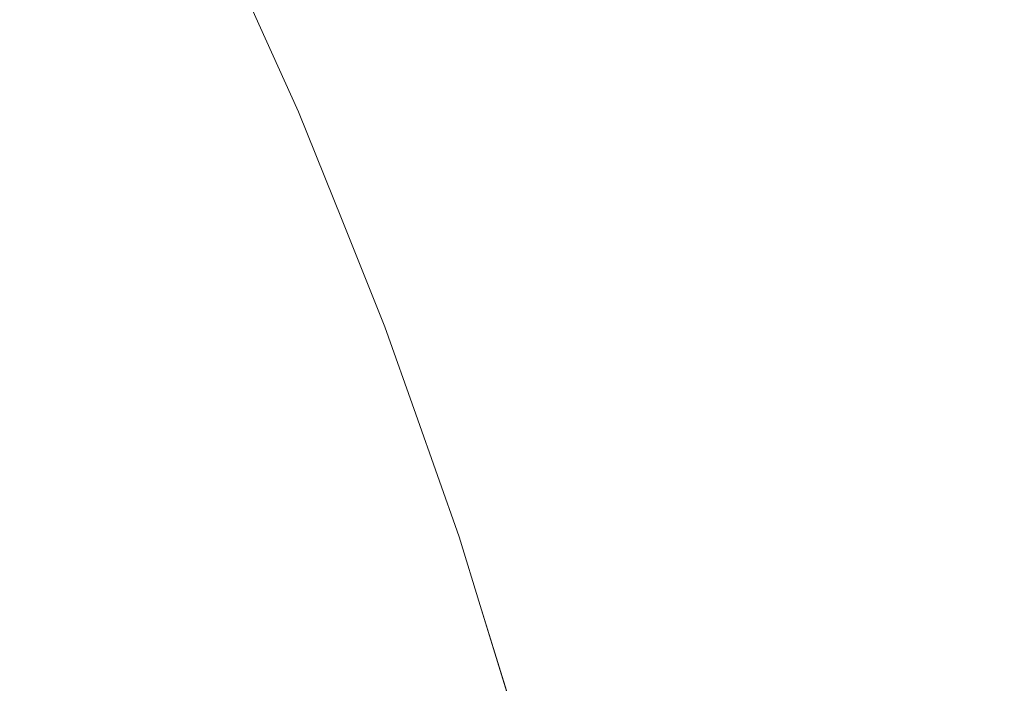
# Model space of a CAD drawing. Header units: centimetres. Extents: x -62 to 63, y 4 to 6.
# Tile 246 of 256: x -20.01276 to -20.00368, y 5.91277 to 5.91889. Entities that reach past the tile are written whole.
import ezdxf

# ---------------------------------------------------------------- set-up
doc = ezdxf.new("R2010")
doc.units = ezdxf.units.CM
doc.header["$LTSCALE"] = 2.54
doc.layers.add('Lucido design-1', color=7, linetype='Continuous')

# ---------------------------------------------------------------- blocks, each defined once
blk = doc.blocks.new('Gruppo-4-1')
at = {"color": 7, "linetype": 'Continuous', "lineweight": 9}
for points, invisible_edges in [([(62.9783782, 5.921856, -2276.2245404), (-61.851453, 5.921856, -2276.2245404), (-61.851453, 5.9175768, -2276.2236892), (62.9783782, 5.9175768, -2276.2236892)], 5), ([(-20.0105546, 5.918846, -2276.92217), (-20.0111093, 5.9200757, -2276.92217), (-20.0111093, 5.9200757, -2276.72217), (-20.0105546, 5.918846, -2276.72217)], 10), ([(-20.0109328, 5.919764, -2276.7205774), (-20.0105151, 5.9188507, -2276.7205802), (-20.0105546, 5.918846, -2276.72217), (-20.0111093, 5.9200757, -2276.72217)], 11), ([(-20.0111093, 5.9200757, -2276.92217), (-20.0105546, 5.918846, -2276.92217), (-20.0105725, 5.9188484, -2276.9237324), (-20.0109901, 5.9197616, -2276.9237324)], 14), ([(-20.0116645, 5.9197044, -2276.9299706), (-20.0112481, 5.9187939, -2276.9299706), (-20.0115571, 5.9187689, -2276.9315244), (-20.0119729, 5.9196782, -2276.9315244)], 15), ([(-20.0114119, 5.9197258, -2276.9284139), (-20.010995, 5.9188143, -2276.9284139), (-20.0112481, 5.9187939, -2276.9299706), (-20.0116645, 5.9197044, -2276.9299706)], 15), ([(-20.0112152, 5.9197425, -2276.9268549), (-20.0107979, 5.9188302, -2276.9268549), (-20.010995, 5.9188143, -2276.9284139), (-20.0114119, 5.9197258, -2276.9284139)], 15), ([(-20.0110745, 5.9197544, -2276.9252942), (-20.0106571, 5.9188416, -2276.9252942), (-20.0107979, 5.9188302, -2276.9268549), (-20.0112152, 5.9197425, -2276.9268549)], 15), ([(-20.0109901, 5.9197616, -2276.9237324), (-20.0105725, 5.9188484, -2276.9237324), (-20.0106571, 5.9188416, -2276.9252942), (-20.0110745, 5.9197544, -2276.9252942)], 15), ([(-20.010845, 5.919764, -2276.7189854), (-20.0104276, 5.9188507, -2276.718991), (-20.0105151, 5.9188507, -2276.7205802), (-20.0109328, 5.919764, -2276.7205774)], 15), ([(-20.0106989, 5.919764, -2276.7173946), (-20.0102817, 5.9188507, -2276.7174029), (-20.0104276, 5.9188507, -2276.718991), (-20.010845, 5.919764, -2276.7189854)], 15), ([(-20.0104944, 5.919764, -2276.7158056), (-20.0100776, 5.9188507, -2276.7158167), (-20.0102817, 5.9188507, -2276.7174029), (-20.0106989, 5.919764, -2276.7173946)], 15), ([(-20.0102318, 5.919764, -2276.7142188), (-20.0098154, 5.9188507, -2276.7142327), (-20.0100776, 5.9188507, -2276.7158167), (-20.0104944, 5.919764, -2276.7158056)], 15), ([(-20.0099113, 5.919764, -2276.712635), (-20.0094954, 5.9188507, -2276.7126516), (-20.0098154, 5.9188507, -2276.7142327), (-20.0102318, 5.919764, -2276.7142188)], 15), ([(-20.009533, 5.919764, -2276.7110546), (-20.0091178, 5.9188507, -2276.711074), (-20.0094954, 5.9188507, -2276.7126516), (-20.0099113, 5.919764, -2276.712635)], 15), ([(-20.0090972, 5.919764, -2276.7094783), (-20.0086828, 5.9188507, -2276.7095004), (-20.0091178, 5.9188507, -2276.711074), (-20.009533, 5.919764, -2276.7110546)], 15), ([(-20.0086044, 5.919764, -2276.7079066), (-20.0081908, 5.9188507, -2276.7079314), (-20.0086828, 5.9188507, -2276.7095004), (-20.0090972, 5.919764, -2276.7094783)], 15), ([(-20.0080547, 5.919764, -2276.70634), (-20.0076421, 5.9188507, -2276.7063676), (-20.0081908, 5.9188507, -2276.7079314), (-20.0086044, 5.919764, -2276.7079066)], 15), ([(-20.0074486, 5.919764, -2276.7047792), (-20.0070371, 5.9188507, -2276.7048095), (-20.0076421, 5.9188507, -2276.7063676), (-20.0080547, 5.919764, -2276.70634)], 15), ([(-20.0067866, 5.919764, -2276.7032246), (-20.0063762, 5.9188507, -2276.7032576), (-20.0070371, 5.9188507, -2276.7048095), (-20.0074486, 5.919764, -2276.7047792)], 15), ([(-20.0060691, 5.919764, -2276.7016768), (-20.00566, 5.9188507, -2276.7017125), (-20.0063762, 5.9188507, -2276.7032576), (-20.0067866, 5.919764, -2276.7032246)], 15), ([(-20.0052966, 5.919764, -2276.7001364), (-20.0048888, 5.9188507, -2276.7001748), (-20.00566, 5.9188507, -2276.7017125), (-20.0060691, 5.919764, -2276.7016768)], 15), ([(-20.0044698, 5.919764, -2276.6986038), (-20.0040634, 5.9188507, -2276.6986448), (-20.0048888, 5.9188507, -2276.7001748), (-20.0052966, 5.919764, -2276.7001364)], 15), ([(-20.003589, 5.919764, -2276.6970795), (-20.0031842, 5.9188507, -2276.6971232), (-20.0040634, 5.9188507, -2276.6986448), (-20.0044698, 5.919764, -2276.6986038)], 15), ([(-20.0127561, 5.9196118, -2276.9346213), (-20.0123417, 5.9187056, -2276.9346213), (-20.0128168, 5.9186673, -2276.9361633), (-20.0132304, 5.9195716, -2276.9361633)], 15), ([(-20.0123369, 5.9196474, -2276.9330749), (-20.0119217, 5.9187395, -2276.9330749), (-20.0123417, 5.9187056, -2276.9346213), (-20.0127561, 5.9196118, -2276.9346213)], 15), ([(-20.0119729, 5.9196782, -2276.9315244), (-20.0115571, 5.9187689, -2276.9315244), (-20.0119217, 5.9187395, -2276.9330749), (-20.0123369, 5.9196474, -2276.9330749)], 15), ([(-20.0111641, 5.917865, -2276.9315244), (-20.0115571, 5.9187689, -2276.9315244), (-20.0112481, 5.9187939, -2276.9299706), (-20.0108546, 5.9178887, -2276.9299706)], 15), ([(-20.0108546, 5.9178887, -2276.9299706), (-20.0112481, 5.9187939, -2276.9299706), (-20.010995, 5.9188143, -2276.9284139), (-20.010601, 5.9179082, -2276.9284139)], 15), ([(-20.010601, 5.9179082, -2276.9284139), (-20.010995, 5.9188143, -2276.9284139), (-20.0107979, 5.9188302, -2276.9268549), (-20.0104037, 5.9179233, -2276.9268549)], 15), ([(-20.0104037, 5.9179233, -2276.9268549), (-20.0107979, 5.9188302, -2276.9268549), (-20.0106571, 5.9188416, -2276.9252942), (-20.0102626, 5.9179341, -2276.9252942)], 15), ([(-20.0102626, 5.9179341, -2276.9252942), (-20.0106571, 5.9188416, -2276.9252942), (-20.0105725, 5.9188484, -2276.9237324), (-20.0101779, 5.9179406, -2276.9237324)], 15), ([(-20.0101779, 5.9179406, -2276.9237324), (-20.0105725, 5.9188484, -2276.9237324), (-20.0105546, 5.918846, -2276.92217), (-20.0101895, 5.9180367, -2276.92217)], 11), ([(-20.0101895, 5.9180367, -2276.72217), (-20.0105546, 5.918846, -2276.72217), (-20.0105151, 5.9188507, -2276.7205802), (-20.0101205, 5.9179428, -2276.7205828)], 14), ([(-20.0105546, 5.918846, -2276.72217), (-20.0101895, 5.9180367, -2276.72217), (-20.0101895, 5.9180367, -2276.92217), (-20.0105546, 5.918846, -2276.92217)], 10), ([(-20.0101205, 5.9179428, -2276.7205828), (-20.0105151, 5.9188507, -2276.7205802), (-20.0104276, 5.9188507, -2276.718991), (-20.010033, 5.9179428, -2276.7189962)], 15), ([(-20.010033, 5.9179428, -2276.7189962), (-20.0104276, 5.9188507, -2276.718991), (-20.0102817, 5.9188507, -2276.7174029), (-20.0098874, 5.9179428, -2276.7174108)], 15), ([(-20.0098874, 5.9179428, -2276.7174108), (-20.0102817, 5.9188507, -2276.7174029), (-20.0100776, 5.9188507, -2276.7158167), (-20.0096836, 5.9179428, -2276.7158271)], 15), ([(-20.0096836, 5.9179428, -2276.7158271), (-20.0100776, 5.9188507, -2276.7158167), (-20.0098154, 5.9188507, -2276.7142327), (-20.0094219, 5.9179428, -2276.7142458)], 15), ([(-20.0094219, 5.9179428, -2276.7142458), (-20.0098154, 5.9188507, -2276.7142327), (-20.0094954, 5.9188507, -2276.7126516), (-20.0091025, 5.9179428, -2276.7126673)], 15), ([(-20.0091025, 5.9179428, -2276.7126673), (-20.0094954, 5.9188507, -2276.7126516), (-20.0091178, 5.9188507, -2276.711074), (-20.0087254, 5.9179428, -2276.7110923)], 15), ([(-20.0087254, 5.9179428, -2276.7110923), (-20.0091178, 5.9188507, -2276.711074), (-20.0086828, 5.9188507, -2276.7095004), (-20.0082912, 5.9179428, -2276.7095213)], 15), ([(-20.0082912, 5.9179428, -2276.7095213), (-20.0086828, 5.9188507, -2276.7095004), (-20.0081908, 5.9188507, -2276.7079314), (-20.0078, 5.9179428, -2276.7079549)], 15), ([(-20.0078, 5.9179428, -2276.7079549), (-20.0081908, 5.9188507, -2276.7079314), (-20.0076421, 5.9188507, -2276.7063676), (-20.0072521, 5.9179428, -2276.7063937)], 15), ([(-20.0072521, 5.9179428, -2276.7063937), (-20.0076421, 5.9188507, -2276.7063676), (-20.0070371, 5.9188507, -2276.7048095), (-20.0066481, 5.9179428, -2276.7048381)], 15), ([(-20.0066481, 5.9179428, -2276.7048381), (-20.0070371, 5.9188507, -2276.7048095), (-20.0063762, 5.9188507, -2276.7032576), (-20.0059884, 5.9179428, -2276.7032888)], 15), ([(-20.0059884, 5.9179428, -2276.7032888), (-20.0063762, 5.9188507, -2276.7032576), (-20.00566, 5.9188507, -2276.7017125), (-20.0052733, 5.9179428, -2276.7017463)], 15), ([(-20.0052733, 5.9179428, -2276.7017463), (-20.00566, 5.9188507, -2276.7017125), (-20.0048888, 5.9188507, -2276.7001748), (-20.0045035, 5.9179428, -2276.7002111)], 15), ([(-20.0045035, 5.9179428, -2276.7002111), (-20.0048888, 5.9188507, -2276.7001748), (-20.0040634, 5.9188507, -2276.6986448), (-20.0036794, 5.9179428, -2276.6986836)], 15), ([(-20.0036794, 5.9179428, -2276.6986836), (-20.0040634, 5.9188507, -2276.6986448), (-20.0031842, 5.9188507, -2276.6971232), (-20.0028016, 5.9179428, -2276.6971646)], 15), ([(-20.012426, 5.9177683, -2276.9361633), (-20.0128168, 5.9186673, -2276.9361633), (-20.0123417, 5.9187056, -2276.9346213), (-20.0119501, 5.9178048, -2276.9346213)], 15), ([(-20.0119501, 5.9178048, -2276.9346213), (-20.0123417, 5.9187056, -2276.9346213), (-20.0119217, 5.9187395, -2276.9330749), (-20.0115294, 5.917837, -2276.9330749)], 15), ([(-20.0115294, 5.917837, -2276.9330749), (-20.0119217, 5.9187395, -2276.9330749), (-20.0115571, 5.9187689, -2276.9315244), (-20.0111641, 5.917865, -2276.9315244)], 15), ([(-20.0129567, 5.9177276, -2276.9377002), (-20.0133466, 5.9186245, -2276.9377002), (-20.0128168, 5.9186673, -2276.9361633), (-20.012426, 5.9177683, -2276.9361633)], 15), ([(-20.0097878, 5.9170361, -2276.92217), (-20.0101895, 5.9180367, -2276.92217), (-20.0101895, 5.9180367, -2276.72217), (-20.0097878, 5.9170361, -2276.72217)], 10), ([(-20.0101205, 5.9179428, -2276.7205828), (-20.0097483, 5.9170403, -2276.7205853), (-20.0097878, 5.9170361, -2276.72217), (-20.0101895, 5.9180367, -2276.72217)], 11), ([(-20.0101895, 5.9180367, -2276.92217), (-20.0097878, 5.9170361, -2276.92217), (-20.0098057, 5.9170382, -2276.9237324), (-20.0101779, 5.9179406, -2276.9237324)], 14), ([(-20.0108546, 5.9178887, -2276.9299706), (-20.0104835, 5.916989, -2276.9299706), (-20.0107935, 5.9169665, -2276.9315244), (-20.0111641, 5.917865, -2276.9315244)], 15), ([(-20.010601, 5.9179082, -2276.9284139), (-20.0102296, 5.9170075, -2276.9284139), (-20.0104835, 5.916989, -2276.9299706), (-20.0108546, 5.9178887, -2276.9299706)], 15), ([(-20.0104037, 5.9179233, -2276.9268549), (-20.0100319, 5.9170218, -2276.9268549), (-20.0102296, 5.9170075, -2276.9284139), (-20.010601, 5.9179082, -2276.9284139)], 15), ([(-20.0102626, 5.9179341, -2276.9252942), (-20.0098905, 5.9170321, -2276.9252942), (-20.0100319, 5.9170218, -2276.9268549), (-20.0104037, 5.9179233, -2276.9268549)], 15), ([(-20.0101779, 5.9179406, -2276.9237324), (-20.0098057, 5.9170382, -2276.9237324), (-20.0098905, 5.9170321, -2276.9252942), (-20.0102626, 5.9179341, -2276.9252942)], 15), ([(-20.010033, 5.9179428, -2276.7189962), (-20.009661, 5.9170403, -2276.7190012), (-20.0097483, 5.9170403, -2276.7205853), (-20.0101205, 5.9179428, -2276.7205828)], 15), ([(-20.0098874, 5.9179428, -2276.7174108), (-20.0095156, 5.9170403, -2276.7174182), (-20.009661, 5.9170403, -2276.7190012), (-20.010033, 5.9179428, -2276.7189962)], 15), ([(-20.0096836, 5.9179428, -2276.7158271), (-20.0093122, 5.9170403, -2276.715837), (-20.0095156, 5.9170403, -2276.7174182), (-20.0098874, 5.9179428, -2276.7174108)], 15), ([(-20.0094219, 5.9179428, -2276.7142458), (-20.0090509, 5.9170403, -2276.7142581), (-20.0093122, 5.9170403, -2276.715837), (-20.0096836, 5.9179428, -2276.7158271)], 15), ([(-20.0091025, 5.9179428, -2276.7126673), (-20.0087319, 5.9170403, -2276.7126821), (-20.0090509, 5.9170403, -2276.7142581), (-20.0094219, 5.9179428, -2276.7142458)], 15), ([(-20.0087254, 5.9179428, -2276.7110923), (-20.0083555, 5.9170403, -2276.7111096), (-20.0087319, 5.9170403, -2276.7126821), (-20.0091025, 5.9179428, -2276.7126673)], 15), ([(-20.0082912, 5.9179428, -2276.7095213), (-20.0079219, 5.9170403, -2276.709541), (-20.0083555, 5.9170403, -2276.7111096), (-20.0087254, 5.9179428, -2276.7110923)], 15), ([(-20.0078, 5.9179428, -2276.7079549), (-20.0074314, 5.9170403, -2276.7079771), (-20.0079219, 5.9170403, -2276.709541), (-20.0082912, 5.9179428, -2276.7095213)], 15), ([(-20.0072521, 5.9179428, -2276.7063937), (-20.0068845, 5.9170403, -2276.7064183), (-20.0074314, 5.9170403, -2276.7079771), (-20.0078, 5.9179428, -2276.7079549)], 15), ([(-20.0066481, 5.9179428, -2276.7048381), (-20.0062814, 5.9170403, -2276.7048652), (-20.0068845, 5.9170403, -2276.7064183), (-20.0072521, 5.9179428, -2276.7063937)], 15), ([(-20.0059884, 5.9179428, -2276.7032888), (-20.0056227, 5.9170403, -2276.7033183), (-20.0062814, 5.9170403, -2276.7048652), (-20.0066481, 5.9179428, -2276.7048381)], 15), ([(-20.0052733, 5.9179428, -2276.7017463), (-20.0049087, 5.9170403, -2276.7017781), (-20.0056227, 5.9170403, -2276.7033183), (-20.0059884, 5.9179428, -2276.7032888)], 15), ([(-20.0045035, 5.9179428, -2276.7002111), (-20.0041401, 5.9170403, -2276.7002453), (-20.0049087, 5.9170403, -2276.7017781), (-20.0052733, 5.9179428, -2276.7017463)], 15), ([(-20.0036794, 5.9179428, -2276.6986836), (-20.0033173, 5.9170403, -2276.6987203), (-20.0041401, 5.9170403, -2276.7002453), (-20.0045035, 5.9179428, -2276.7002111)], 15), ([(-20.0119501, 5.9178048, -2276.9346213), (-20.0115808, 5.9169093, -2276.9346213), (-20.0120574, 5.9168747, -2276.9361633), (-20.012426, 5.9177683, -2276.9361633)], 15), ([(-20.0115294, 5.917837, -2276.9330749), (-20.0111594, 5.9169399, -2276.9330749), (-20.0115808, 5.9169093, -2276.9346213), (-20.0119501, 5.9178048, -2276.9346213)], 15), ([(-20.0111641, 5.917865, -2276.9315244), (-20.0107935, 5.9169665, -2276.9315244), (-20.0111594, 5.9169399, -2276.9330749), (-20.0115294, 5.917837, -2276.9330749)], 15), ([(-20.0129567, 5.9177276, -2276.9377002), (-20.012589, 5.9168361, -2276.9377002), (-20.0131751, 5.9167936, -2276.9392315), (-20.0135419, 5.9176828, -2276.9392315)], 15), ([(-20.012426, 5.9177683, -2276.9361633), (-20.0120574, 5.9168747, -2276.9361633), (-20.012589, 5.9168361, -2276.9377002), (-20.0129567, 5.9177276, -2276.9377002)], 15), ([(62.9783782, 5.9170387, -2276.2236064), (62.9783782, 5.9175768, -2276.2236892), (-61.851453, 5.9175768, -2276.2236892), (-61.851453, 5.9170387, -2276.2236064)], 10), ([(62.9783782, 5.9134856, -2276.2230595), (62.9783782, 5.9170387, -2276.2236064), (-61.851453, 5.9170387, -2276.2236064), (-61.851453, 5.9134856, -2276.2230595)], 10), ([(-20.010445, 5.9160735, -2276.9315244), (-20.0107935, 5.9169665, -2276.9315244), (-20.0104835, 5.916989, -2276.9299706), (-20.0101345, 5.9160948, -2276.9299706)], 15), ([(-20.0101345, 5.9160948, -2276.9299706), (-20.0104835, 5.916989, -2276.9299706), (-20.0102296, 5.9170075, -2276.9284139), (-20.0098802, 5.9161123, -2276.9284139)], 15), ([(-20.0098802, 5.9161123, -2276.9284139), (-20.0102296, 5.9170075, -2276.9284139), (-20.0100319, 5.9170218, -2276.9268549), (-20.0096821, 5.9161259, -2276.9268549)], 15), ([(-20.0096821, 5.9161259, -2276.9268549), (-20.0100319, 5.9170218, -2276.9268549), (-20.0098905, 5.9170321, -2276.9252942), (-20.0095406, 5.9161356, -2276.9252942)], 15), ([(-20.0095406, 5.9161356, -2276.9252942), (-20.0098905, 5.9170321, -2276.9252942), (-20.0098057, 5.9170382, -2276.9237324), (-20.0094556, 5.9161414, -2276.9237324)], 15), ([(-20.0094556, 5.9161414, -2276.9237324), (-20.0098057, 5.9170382, -2276.9237324), (-20.0097878, 5.9170361, -2276.92217), (-20.0093932, 5.9160533, -2276.92217)], 11), ([(-20.0093932, 5.9160533, -2276.72217), (-20.0097878, 5.9170361, -2276.72217), (-20.0097483, 5.9170403, -2276.7205853), (-20.0093983, 5.9161434, -2276.7205876)], 14), ([(-20.0097878, 5.9170361, -2276.72217), (-20.0093932, 5.9160533, -2276.72217), (-20.0093932, 5.9160533, -2276.92217), (-20.0097878, 5.9170361, -2276.92217)], 10), ([(-20.0093983, 5.9161434, -2276.7205876), (-20.0097483, 5.9170403, -2276.7205853), (-20.009661, 5.9170403, -2276.7190012), (-20.0093111, 5.9161434, -2276.7190058)], 15), ([(-20.0093111, 5.9161434, -2276.7190058), (-20.009661, 5.9170403, -2276.7190012), (-20.0095156, 5.9170403, -2276.7174182), (-20.0091659, 5.9161434, -2276.7174252)], 15), ([(-20.0091659, 5.9161434, -2276.7174252), (-20.0095156, 5.9170403, -2276.7174182), (-20.0093122, 5.9170403, -2276.715837), (-20.0089628, 5.9161434, -2276.7158463)], 15), ([(-20.0089628, 5.9161434, -2276.7158463), (-20.0093122, 5.9170403, -2276.715837), (-20.0090509, 5.9170403, -2276.7142581), (-20.0087018, 5.9161434, -2276.7142697)], 15), ([(-20.0087018, 5.9161434, -2276.7142697), (-20.0090509, 5.9170403, -2276.7142581), (-20.0087319, 5.9170403, -2276.7126821), (-20.0083833, 5.9161434, -2276.712696)], 15), ([(-20.0083833, 5.9161434, -2276.712696), (-20.0087319, 5.9170403, -2276.7126821), (-20.0083555, 5.9170403, -2276.7111096), (-20.0080075, 5.9161434, -2276.7111258)], 15), ([(-20.0080075, 5.9161434, -2276.7111258), (-20.0083555, 5.9170403, -2276.7111096), (-20.0079219, 5.9170403, -2276.709541), (-20.0075745, 5.9161434, -2276.7095596)], 15), ([(-20.0075745, 5.9161434, -2276.7095596), (-20.0079219, 5.9170403, -2276.709541), (-20.0074314, 5.9170403, -2276.7079771), (-20.0070848, 5.9161434, -2276.7079979)], 15), ([(-20.0070848, 5.9161434, -2276.7079979), (-20.0074314, 5.9170403, -2276.7079771), (-20.0068845, 5.9170403, -2276.7064183), (-20.0065386, 5.9161434, -2276.7064414)], 15), ([(-20.0065386, 5.9161434, -2276.7064414), (-20.0068845, 5.9170403, -2276.7064183), (-20.0062814, 5.9170403, -2276.7048652), (-20.0059364, 5.9161434, -2276.7048906)], 15), ([(-20.0059364, 5.9161434, -2276.7048906), (-20.0062814, 5.9170403, -2276.7048652), (-20.0056227, 5.9170403, -2276.7033183), (-20.0052787, 5.9161434, -2276.7033459)], 15), ([(-20.0052787, 5.9161434, -2276.7033459), (-20.0056227, 5.9170403, -2276.7033183), (-20.0049087, 5.9170403, -2276.7017781), (-20.0045658, 5.9161434, -2276.7018081)], 15), ([(-20.0045658, 5.9161434, -2276.7018081), (-20.0049087, 5.9170403, -2276.7017781), (-20.0041401, 5.9170403, -2276.7002453), (-20.0037982, 5.9161434, -2276.7002775)], 15), ([(-20.0037982, 5.9161434, -2276.7002775), (-20.0041401, 5.9170403, -2276.7002453), (-20.0033173, 5.9170403, -2276.6987203), (-20.0029766, 5.9161434, -2276.6987547)], 15), ([(-20.0117108, 5.9159866, -2276.9361633), (-20.0120574, 5.9168747, -2276.9361633), (-20.0115808, 5.9169093, -2276.9346213), (-20.0112334, 5.9160194, -2276.9346213)], 15), ([(-20.0112334, 5.9160194, -2276.9346213), (-20.0115808, 5.9169093, -2276.9346213), (-20.0111594, 5.9169399, -2276.9330749), (-20.0108114, 5.9160484, -2276.9330749)], 15), ([(-20.0108114, 5.9160484, -2276.9330749), (-20.0111594, 5.9169399, -2276.9330749), (-20.0107935, 5.9169665, -2276.9315244), (-20.010445, 5.9160735, -2276.9315244)], 15), ([(-20.0128301, 5.9159098, -2276.9392315), (-20.0131751, 5.9167936, -2276.9392315), (-20.012589, 5.9168361, -2276.9377002), (-20.0122432, 5.9159501, -2276.9377002)], 15), ([(-20.0122432, 5.9159501, -2276.9377002), (-20.012589, 5.9168361, -2276.9377002), (-20.0120574, 5.9168747, -2276.9361633), (-20.0117108, 5.9159866, -2276.9361633)], 15), ([(-20.010445, 5.9160735, -2276.9315244), (-20.010118, 5.9151861, -2276.9315244), (-20.0104849, 5.9151623, -2276.9330749), (-20.0108114, 5.9160484, -2276.9330749)], 15), ([(-20.0101345, 5.9160948, -2276.9299706), (-20.009807, 5.9152062, -2276.9299706), (-20.010118, 5.9151861, -2276.9315244), (-20.010445, 5.9160735, -2276.9315244)], 15), ([(-20.0098802, 5.9161123, -2276.9284139), (-20.0095523, 5.9152227, -2276.9284139), (-20.009807, 5.9152062, -2276.9299706), (-20.0101345, 5.9160948, -2276.9299706)], 15), ([(-20.0096821, 5.9161259, -2276.9268549), (-20.0093541, 5.9152355, -2276.9268549), (-20.0095523, 5.9152227, -2276.9284139), (-20.0098802, 5.9161123, -2276.9284139)], 15), ([(-20.0095406, 5.9161356, -2276.9252942), (-20.0092123, 5.9152447, -2276.9252942), (-20.0093541, 5.9152355, -2276.9268549), (-20.0096821, 5.9161259, -2276.9268549)], 15), ([(-20.0094556, 5.9161414, -2276.9237324), (-20.0091272, 5.9152502, -2276.9237324), (-20.0092123, 5.9152447, -2276.9252942), (-20.0095406, 5.9161356, -2276.9252942)], 15), ([(-20.0093932, 5.9160533, -2276.92217), (-20.0091087, 5.9152486, -2276.92217), (-20.0091272, 5.9152502, -2276.9237324), (-20.0094556, 5.9161414, -2276.9237324)], 14), ([(-20.0093111, 5.9161434, -2276.7190058), (-20.0089828, 5.915252, -2276.7190102), (-20.0090698, 5.915252, -2276.7205898), (-20.0093983, 5.9161434, -2276.7205876)], 15), ([(-20.0093983, 5.9161434, -2276.7205876), (-20.0090698, 5.915252, -2276.7205898), (-20.0091087, 5.9152486, -2276.72217), (-20.0093932, 5.9160533, -2276.72217)], 11), ([(-20.0091659, 5.9161434, -2276.7174252), (-20.0088378, 5.915252, -2276.7174318), (-20.0089828, 5.915252, -2276.7190102), (-20.0093111, 5.9161434, -2276.7190058)], 15), ([(-20.0089628, 5.9161434, -2276.7158463), (-20.0086349, 5.915252, -2276.715855), (-20.0088378, 5.915252, -2276.7174318), (-20.0091659, 5.9161434, -2276.7174252)], 15), ([(-20.0087018, 5.9161434, -2276.7142697), (-20.0083744, 5.915252, -2276.7142806), (-20.0086349, 5.915252, -2276.715855), (-20.0089628, 5.9161434, -2276.7158463)], 15), ([(-20.0083833, 5.9161434, -2276.712696), (-20.0080563, 5.915252, -2276.7127091), (-20.0083744, 5.915252, -2276.7142806), (-20.0087018, 5.9161434, -2276.7142697)], 15), ([(-20.0080075, 5.9161434, -2276.7111258), (-20.007681, 5.915252, -2276.711141), (-20.0080563, 5.915252, -2276.7127091), (-20.0083833, 5.9161434, -2276.712696)], 15), ([(-20.0075745, 5.9161434, -2276.7095596), (-20.0072486, 5.915252, -2276.709577), (-20.007681, 5.915252, -2276.711141), (-20.0080075, 5.9161434, -2276.7111258)], 15), ([(-20.0070848, 5.9161434, -2276.7079979), (-20.0067595, 5.915252, -2276.7080175), (-20.0072486, 5.915252, -2276.709577), (-20.0075745, 5.9161434, -2276.7095596)], 15), ([(-20.0065386, 5.9161434, -2276.7064414), (-20.0062141, 5.915252, -2276.7064631), (-20.0067595, 5.915252, -2276.7080175), (-20.0070848, 5.9161434, -2276.7079979)], 15), ([(-20.0059364, 5.9161434, -2276.7048906), (-20.0056128, 5.915252, -2276.7049144), (-20.0062141, 5.915252, -2276.7064631), (-20.0065386, 5.9161434, -2276.7064414)], 15), ([(-20.0052787, 5.9161434, -2276.7033459), (-20.0049559, 5.915252, -2276.7033719), (-20.0056128, 5.915252, -2276.7049144), (-20.0059364, 5.9161434, -2276.7048906)], 15), ([(-20.0045658, 5.9161434, -2276.7018081), (-20.004244, 5.915252, -2276.7018362), (-20.0049559, 5.915252, -2276.7033719), (-20.0052787, 5.9161434, -2276.7033459)], 15), ([(-20.0037982, 5.9161434, -2276.7002775), (-20.0034775, 5.915252, -2276.7003077), (-20.004244, 5.915252, -2276.7018362), (-20.0045658, 5.9161434, -2276.7018081)], 15), ([(-20.0029766, 5.9161434, -2276.6987547), (-20.0026571, 5.915252, -2276.698787), (-20.0034775, 5.915252, -2276.7003077), (-20.0037982, 5.9161434, -2276.7002775)], 15), ([(-20.0117108, 5.9159866, -2276.9361633), (-20.0113856, 5.915104, -2276.9361633), (-20.0119187, 5.9150695, -2276.9377002), (-20.0122432, 5.9159501, -2276.9377002)], 15), ([(-20.0112334, 5.9160194, -2276.9346213), (-20.0109075, 5.915135, -2276.9346213), (-20.0113856, 5.915104, -2276.9361633), (-20.0117108, 5.9159866, -2276.9361633)], 15), ([(-20.0108114, 5.9160484, -2276.9330749), (-20.0104849, 5.9151623, -2276.9330749), (-20.0109075, 5.915135, -2276.9346213), (-20.0112334, 5.9160194, -2276.9346213)], 15), ([(-20.0091087, 5.9152486, -2276.92217), (-20.0093932, 5.9160533, -2276.92217), (-20.0093932, 5.9160533, -2276.72217), (-20.0091087, 5.9152486, -2276.72217)], 10), ([(-20.0128301, 5.9159098, -2276.9392315), (-20.0125065, 5.9150315, -2276.9392315), (-20.0131486, 5.91499, -2276.9407566), (-20.0134713, 5.9158658, -2276.9407566)], 15), ([(-20.0122432, 5.9159501, -2276.9377002), (-20.0119187, 5.9150695, -2276.9377002), (-20.0125065, 5.9150315, -2276.9392315), (-20.0128301, 5.9159098, -2276.9392315)], 15), ([(-20.0101795, 5.9142819, -2276.9330749), (-20.0104849, 5.9151623, -2276.9330749), (-20.010118, 5.9151861, -2276.9315244), (-20.0098121, 5.9143043, -2276.9315244)], 15), ([(-20.0098121, 5.9143043, -2276.9315244), (-20.010118, 5.9151861, -2276.9315244), (-20.009807, 5.9152062, -2276.9299706), (-20.0095007, 5.9143232, -2276.9299706)], 15), ([(-20.0095007, 5.9143232, -2276.9299706), (-20.009807, 5.9152062, -2276.9299706), (-20.0095523, 5.9152227, -2276.9284139), (-20.0092457, 5.9143387, -2276.9284139)], 15), ([(-20.0092457, 5.9143387, -2276.9284139), (-20.0095523, 5.9152227, -2276.9284139), (-20.0093541, 5.9152355, -2276.9268549), (-20.0090472, 5.9143508, -2276.9268549)], 15), ([(-20.0090472, 5.9143508, -2276.9268549), (-20.0093541, 5.9152355, -2276.9268549), (-20.0092123, 5.9152447, -2276.9252942), (-20.0089052, 5.9143594, -2276.9252942)], 15), ([(-20.0089052, 5.9143594, -2276.9252942), (-20.0092123, 5.9152447, -2276.9252942), (-20.0091272, 5.9152502, -2276.9237324), (-20.00882, 5.9143646, -2276.9237324)], 15), ([(-20.00882, 5.9143646, -2276.9237324), (-20.0091272, 5.9152502, -2276.9237324), (-20.0091087, 5.9152486, -2276.92217), (-20.0087092, 5.9141189, -2276.92217)], 11), ([(-20.0087092, 5.9141189, -2276.72217), (-20.0091087, 5.9152486, -2276.72217), (-20.0090698, 5.915252, -2276.7205898), (-20.0087626, 5.9143663, -2276.7205918)], 14), ([(-20.0091087, 5.9152486, -2276.72217), (-20.0087092, 5.9141189, -2276.72217), (-20.0087092, 5.9141189, -2276.92217), (-20.0091087, 5.9152486, -2276.92217)], 10), ([(-20.0087626, 5.9143663, -2276.7205918), (-20.0090698, 5.915252, -2276.7205898), (-20.0089828, 5.915252, -2276.7190102), (-20.0086757, 5.9143663, -2276.7190143)], 15), ([(-20.0086757, 5.9143663, -2276.7190143), (-20.0089828, 5.915252, -2276.7190102), (-20.0088378, 5.915252, -2276.7174318), (-20.0085309, 5.9143663, -2276.7174379)], 15), ([(-20.0085309, 5.9143663, -2276.7174379), (-20.0088378, 5.915252, -2276.7174318), (-20.0086349, 5.915252, -2276.715855), (-20.0083283, 5.9143663, -2276.7158632)], 15), ([(-20.0083283, 5.9143663, -2276.7158632), (-20.0086349, 5.915252, -2276.715855), (-20.0083744, 5.915252, -2276.7142806), (-20.0080681, 5.9143663, -2276.7142908)], 15), ([(-20.0080681, 5.9143663, -2276.7142908), (-20.0083744, 5.915252, -2276.7142806), (-20.0080563, 5.915252, -2276.7127091), (-20.0077504, 5.9143663, -2276.7127213)], 15), ([(-20.0077504, 5.9143663, -2276.7127213), (-20.0080563, 5.915252, -2276.7127091), (-20.007681, 5.915252, -2276.711141), (-20.0073756, 5.9143663, -2276.7111553)], 15), ([(-20.0073756, 5.9143663, -2276.7111553), (-20.007681, 5.915252, -2276.711141), (-20.0072486, 5.915252, -2276.709577), (-20.0069438, 5.9143663, -2276.7095932)], 15), ([(-20.0069438, 5.9143663, -2276.7095932), (-20.0072486, 5.915252, -2276.709577), (-20.0067595, 5.915252, -2276.7080175), (-20.0064553, 5.9143663, -2276.7080358)], 15), ([(-20.0064553, 5.9143663, -2276.7080358), (-20.0067595, 5.915252, -2276.7080175), (-20.0062141, 5.915252, -2276.7064631), (-20.0059106, 5.9143663, -2276.7064834)], 15), ([(-20.0059106, 5.9143663, -2276.7064834), (-20.0062141, 5.915252, -2276.7064631), (-20.0056128, 5.915252, -2276.7049144), (-20.0053101, 5.9143663, -2276.7049367)], 15), ([(-20.0053101, 5.9143663, -2276.7049367), (-20.0056128, 5.915252, -2276.7049144), (-20.0049559, 5.915252, -2276.7033719), (-20.0046541, 5.9143663, -2276.7033962)], 15), ([(-20.0046541, 5.9143663, -2276.7033962), (-20.0049559, 5.915252, -2276.7033719), (-20.004244, 5.915252, -2276.7018362), (-20.0039431, 5.9143663, -2276.7018624)], 15), ([(-20.0039431, 5.9143663, -2276.7018624), (-20.004244, 5.915252, -2276.7018362), (-20.0034775, 5.915252, -2276.7003077), (-20.0031776, 5.9143663, -2276.7003359)], 15), ([(-20.0116152, 5.9141946, -2276.9377002), (-20.0119187, 5.9150695, -2276.9377002), (-20.0113856, 5.915104, -2276.9361633), (-20.0110814, 5.9142271, -2276.9361633)], 15), ([(-20.0110814, 5.9142271, -2276.9361633), (-20.0113856, 5.915104, -2276.9361633), (-20.0109075, 5.915135, -2276.9346213), (-20.0106027, 5.9142562, -2276.9346213)], 15), ([(-20.0106027, 5.9142562, -2276.9346213), (-20.0109075, 5.915135, -2276.9346213), (-20.0104849, 5.9151623, -2276.9330749), (-20.0101795, 5.9142819, -2276.9330749)], 15), ([(-20.0128467, 5.9141197, -2276.9407566), (-20.0131486, 5.91499, -2276.9407566), (-20.0125065, 5.9150315, -2276.9392315), (-20.0122038, 5.9141588, -2276.9392315)], 15), ([(-20.0122038, 5.9141588, -2276.9392315), (-20.0125065, 5.9150315, -2276.9392315), (-20.0119187, 5.9150695, -2276.9377002), (-20.0116152, 5.9141946, -2276.9377002)], 15), ([(-20.0090472, 5.9143508, -2276.9268549), (-20.0087611, 5.9134718, -2276.9268549), (-20.0089599, 5.9134604, -2276.9284139), (-20.0092457, 5.9143387, -2276.9284139)], 15), ([(-20.0089052, 5.9143594, -2276.9252942), (-20.008619, 5.9134799, -2276.9252942), (-20.0087611, 5.9134718, -2276.9268549), (-20.0090472, 5.9143508, -2276.9268549)], 15), ([(-20.00882, 5.9143646, -2276.9237324), (-20.0085337, 5.9134847, -2276.9237324), (-20.008619, 5.9134799, -2276.9252942), (-20.0089052, 5.9143594, -2276.9252942)], 15), ([(-20.0087092, 5.9141189, -2276.92217), (-20.008514, 5.9134836, -2276.92217), (-20.0085337, 5.9134847, -2276.9237324), (-20.00882, 5.9143646, -2276.9237324)], 14), ([(-20.0086757, 5.9143663, -2276.7190143), (-20.0083894, 5.9134863, -2276.7190181), (-20.0084763, 5.9134863, -2276.7205937), (-20.0087626, 5.9143663, -2276.7205918)], 15), ([(-20.0087626, 5.9143663, -2276.7205918), (-20.0084763, 5.9134863, -2276.7205937), (-20.008514, 5.9134836, -2276.72217), (-20.0087092, 5.9141189, -2276.72217)], 11), ([(-20.0085309, 5.9143663, -2276.7174379), (-20.0082448, 5.9134863, -2276.7174436), (-20.0083894, 5.9134863, -2276.7190181), (-20.0086757, 5.9143663, -2276.7190143)], 15), ([(-20.0083283, 5.9143663, -2276.7158632), (-20.0080425, 5.9134863, -2276.7158708), (-20.0082448, 5.9134863, -2276.7174436), (-20.0085309, 5.9143663, -2276.7174379)], 15), ([(-20.0080681, 5.9143663, -2276.7142908), (-20.0077825, 5.9134863, -2276.7143003), (-20.0080425, 5.9134863, -2276.7158708), (-20.0083283, 5.9143663, -2276.7158632)], 15), ([(-20.0077504, 5.9143663, -2276.7127213), (-20.0074653, 5.9134863, -2276.7127327), (-20.0077825, 5.9134863, -2276.7143003), (-20.0080681, 5.9143663, -2276.7142908)], 15), ([(-20.0073756, 5.9143663, -2276.7111553), (-20.0070909, 5.9134863, -2276.7111686), (-20.0074653, 5.9134863, -2276.7127327), (-20.0077504, 5.9143663, -2276.7127213)], 15), ([(-20.0069438, 5.9143663, -2276.7095932), (-20.0066596, 5.9134863, -2276.7096084), (-20.0070909, 5.9134863, -2276.7111686), (-20.0073756, 5.9143663, -2276.7111553)], 15), ([(-20.0064553, 5.9143663, -2276.7080358), (-20.0061717, 5.9134863, -2276.7080528), (-20.0066596, 5.9134863, -2276.7096084), (-20.0069438, 5.9143663, -2276.7095932)], 15), ([(-20.0059106, 5.9143663, -2276.7064834), (-20.0056277, 5.9134863, -2276.7065023), (-20.0061717, 5.9134863, -2276.7080528), (-20.0064553, 5.9143663, -2276.7080358)], 15), ([(-20.0053101, 5.9143663, -2276.7049367), (-20.0050278, 5.9134863, -2276.7049575), (-20.0056277, 5.9134863, -2276.7065023), (-20.0059106, 5.9143663, -2276.7064834)], 15), ([(-20.0046541, 5.9143663, -2276.7033962), (-20.0043726, 5.9134863, -2276.7034188), (-20.0050278, 5.9134863, -2276.7049575), (-20.0053101, 5.9143663, -2276.7049367)], 15), ([(-20.0039431, 5.9143663, -2276.7018624), (-20.0036625, 5.9134863, -2276.7018869), (-20.0043726, 5.9134863, -2276.7034188), (-20.0046541, 5.9143663, -2276.7033962)], 15), ([(-20.0031776, 5.9143663, -2276.7003359), (-20.0028979, 5.9134863, -2276.7003623), (-20.0036625, 5.9134863, -2276.7018869), (-20.0039431, 5.9143663, -2276.7018624)], 15), ([(-20.0106027, 5.9142562, -2276.9346213), (-20.0103185, 5.913383, -2276.9346213), (-20.0107978, 5.9133557, -2276.9361633), (-20.0110814, 5.9142271, -2276.9361633)], 15), ([(-20.0101795, 5.9142819, -2276.9330749), (-20.0098948, 5.9134072, -2276.9330749), (-20.0103185, 5.913383, -2276.9346213), (-20.0106027, 5.9142562, -2276.9346213)], 15), ([(-20.0098121, 5.9143043, -2276.9315244), (-20.0095269, 5.9134281, -2276.9315244), (-20.0098948, 5.9134072, -2276.9330749), (-20.0101795, 5.9142819, -2276.9330749)], 15), ([(-20.0095007, 5.9143232, -2276.9299706), (-20.0092152, 5.9134459, -2276.9299706), (-20.0095269, 5.9134281, -2276.9315244), (-20.0098121, 5.9143043, -2276.9315244)], 15), ([(-20.0092457, 5.9143387, -2276.9284139), (-20.0089599, 5.9134604, -2276.9284139), (-20.0092152, 5.9134459, -2276.9299706), (-20.0095007, 5.9143232, -2276.9299706)], 15), ([(-20.0116152, 5.9141946, -2276.9377002), (-20.0113322, 5.9133253, -2276.9377002), (-20.0119216, 5.9132917, -2276.9392315), (-20.0122038, 5.9141588, -2276.9392315)], 15), ([(-20.0110814, 5.9142271, -2276.9361633), (-20.0107978, 5.9133557, -2276.9361633), (-20.0113322, 5.9133253, -2276.9377002), (-20.0116152, 5.9141946, -2276.9377002)], 15), ([(-20.0128467, 5.9141197, -2276.9407566), (-20.0125653, 5.913255, -2276.9407566), (-20.013263, 5.9132153, -2276.9422751), (-20.0135436, 5.9140773, -2276.9422751)], 15), ([(-20.0122038, 5.9141588, -2276.9392315), (-20.0119216, 5.9132917, -2276.9392315), (-20.0125653, 5.913255, -2276.9407566), (-20.0128467, 5.9141197, -2276.9407566)], 15), ([(-20.008514, 5.9134836, -2276.92217), (-20.0087092, 5.9141189, -2276.92217), (-20.0087092, 5.9141189, -2276.72217), (-20.008514, 5.9134836, -2276.72217)], 10), ([(-20.009262, 5.9125577, -2276.9315244), (-20.0095269, 5.9134281, -2276.9315244), (-20.0092152, 5.9134459, -2276.9299706), (-20.00895, 5.9125743, -2276.9299706)], 15), ([(-20.00895, 5.9125743, -2276.9299706), (-20.0092152, 5.9134459, -2276.9299706), (-20.0089599, 5.9134604, -2276.9284139), (-20.0086943, 5.9125879, -2276.9284139)], 15), ([(-20.0086943, 5.9125879, -2276.9284139), (-20.0089599, 5.9134604, -2276.9284139), (-20.0087611, 5.9134718, -2276.9268549), (-20.0084953, 5.9125985, -2276.9268549)], 15), ([(-20.0084953, 5.9125985, -2276.9268549), (-20.0087611, 5.9134718, -2276.9268549), (-20.008619, 5.9134799, -2276.9252942), (-20.0083531, 5.912606, -2276.9252942)], 15), ([(-20.0083531, 5.912606, -2276.9252942), (-20.008619, 5.9134799, -2276.9252942), (-20.0085337, 5.9134847, -2276.9237324), (-20.0082677, 5.9126106, -2276.9237324)], 15), ([(-20.0082677, 5.9126106, -2276.9237324), (-20.0085337, 5.9134847, -2276.9237324), (-20.008514, 5.9134836, -2276.92217), (-20.0082456, 5.9126101, -2276.92217)], 11), ([(-20.0081279, 5.9122274, -2276.72217), (-20.008514, 5.9134836, -2276.72217), (-20.0084763, 5.9134863, -2276.7205937), (-20.0082103, 5.9126121, -2276.7205955)], 14), ([(-20.0082456, 5.9126101, -2276.92217), (-20.008514, 5.9134836, -2276.92217), (-20.008514, 5.9134836, -2276.72217), (-20.0081279, 5.9122274, -2276.72217)], 10), ([(-20.0082103, 5.9126121, -2276.7205955), (-20.0084763, 5.9134863, -2276.7205937), (-20.0083894, 5.9134863, -2276.7190181), (-20.0081235, 5.9126121, -2276.7190216)], 15), ([(-20.0081235, 5.9126121, -2276.7190216), (-20.0083894, 5.9134863, -2276.7190181), (-20.0082448, 5.9134863, -2276.7174436), (-20.0079791, 5.9126121, -2276.7174489)], 15), ([(-20.0079791, 5.9126121, -2276.7174489), (-20.0082448, 5.9134863, -2276.7174436), (-20.0080425, 5.9134863, -2276.7158708), (-20.0077769, 5.9126121, -2276.7158779)], 15), ([(-20.0077769, 5.9126121, -2276.7158779), (-20.0080425, 5.9134863, -2276.7158708), (-20.0077825, 5.9134863, -2276.7143003), (-20.0075173, 5.9126121, -2276.7143092)], 15), ([(-20.0075173, 5.9126121, -2276.7143092), (-20.0077825, 5.9134863, -2276.7143003), (-20.0074653, 5.9134863, -2276.7127327), (-20.0072004, 5.9126121, -2276.7127433)], 15), ([(-20.0072004, 5.9126121, -2276.7127433), (-20.0074653, 5.9134863, -2276.7127327), (-20.0070909, 5.9134863, -2276.7111686), (-20.0068264, 5.9126121, -2276.7111809)], 15), ([(-20.0068264, 5.9126121, -2276.7111809), (-20.0070909, 5.9134863, -2276.7111686), (-20.0066596, 5.9134863, -2276.7096084), (-20.0063956, 5.9126121, -2276.7096225)], 15), ([(-20.0063956, 5.9126121, -2276.7096225), (-20.0066596, 5.9134863, -2276.7096084), (-20.0061717, 5.9134863, -2276.7080528), (-20.0059083, 5.9126121, -2276.7080687)], 15), ([(-20.0059083, 5.9126121, -2276.7080687), (-20.0061717, 5.9134863, -2276.7080528), (-20.0056277, 5.9134863, -2276.7065023), (-20.0053649, 5.9126121, -2276.7065199)], 15), ([(-20.0053649, 5.9126121, -2276.7065199), (-20.0056277, 5.9134863, -2276.7065023), (-20.0050278, 5.9134863, -2276.7049575), (-20.0047657, 5.9126121, -2276.7049768)], 15), ([(-20.0047657, 5.9126121, -2276.7049768), (-20.0050278, 5.9134863, -2276.7049575), (-20.0043726, 5.9134863, -2276.7034188), (-20.0041112, 5.9126121, -2276.7034399)], 15), ([(-20.0041112, 5.9126121, -2276.7034399), (-20.0043726, 5.9134863, -2276.7034188), (-20.0036625, 5.9134863, -2276.7018869), (-20.0034019, 5.9126121, -2276.7019097)], 15), ([(-20.0110694, 5.9124617, -2276.9377002), (-20.0113322, 5.9133253, -2276.9377002), (-20.0107978, 5.9133557, -2276.9361633), (-20.0105343, 5.9124901, -2276.9361633)], 15), ([(-20.0105343, 5.9124901, -2276.9361633), (-20.0107978, 5.9133557, -2276.9361633), (-20.0103185, 5.913383, -2276.9346213), (-20.0100545, 5.9125156, -2276.9346213)], 15), ([(-20.0100545, 5.9125156, -2276.9346213), (-20.0103185, 5.913383, -2276.9346213), (-20.0098948, 5.9134072, -2276.9330749), (-20.0096303, 5.9125382, -2276.9330749)], 15), ([(-20.0096303, 5.9125382, -2276.9330749), (-20.0098948, 5.9134072, -2276.9330749), (-20.0095269, 5.9134281, -2276.9315244), (-20.009262, 5.9125577, -2276.9315244)], 15), ([(62.9783782, 5.9100224, -2276.2226704), (62.9783782, 5.9132646, -2276.2230255), (-61.851453, 5.9132646, -2276.2230255), (-61.851453, 5.9089276, -2276.2225505)], 10), ([(-20.0123039, 5.912396, -2276.9407566), (-20.0125653, 5.913255, -2276.9407566), (-20.0119216, 5.9132917, -2276.9392315), (-20.0116594, 5.9124303, -2276.9392315)], 15), ([(-20.0116594, 5.9124303, -2276.9392315), (-20.0119216, 5.9132917, -2276.9392315), (-20.0113322, 5.9133253, -2276.9377002), (-20.0110694, 5.9124617, -2276.9377002)], 15), ([(-20.0130024, 5.9123589, -2276.9422751), (-20.013263, 5.9132153, -2276.9422751), (-20.0125653, 5.913255, -2276.9407566), (-20.0123039, 5.912396, -2276.9407566)], 15)]:
    blk.add_3dface(points, dxfattribs=dict(at, invisible_edges=invisible_edges))
blk = doc.blocks.new('Gruppo-5-1')
at = {"color": 7}
blk.add_blockref('Gruppo-4-1', (0, 0), dxfattribs=at)

msp = doc.modelspace()

# ---------------------------------------------------------------- block references
at = {"layer": 'Lucido design-1', "color": 7}
msp.add_blockref('Gruppo-5-1', (0, 0), dxfattribs=at)

doc.saveas('drawing.dxf')
